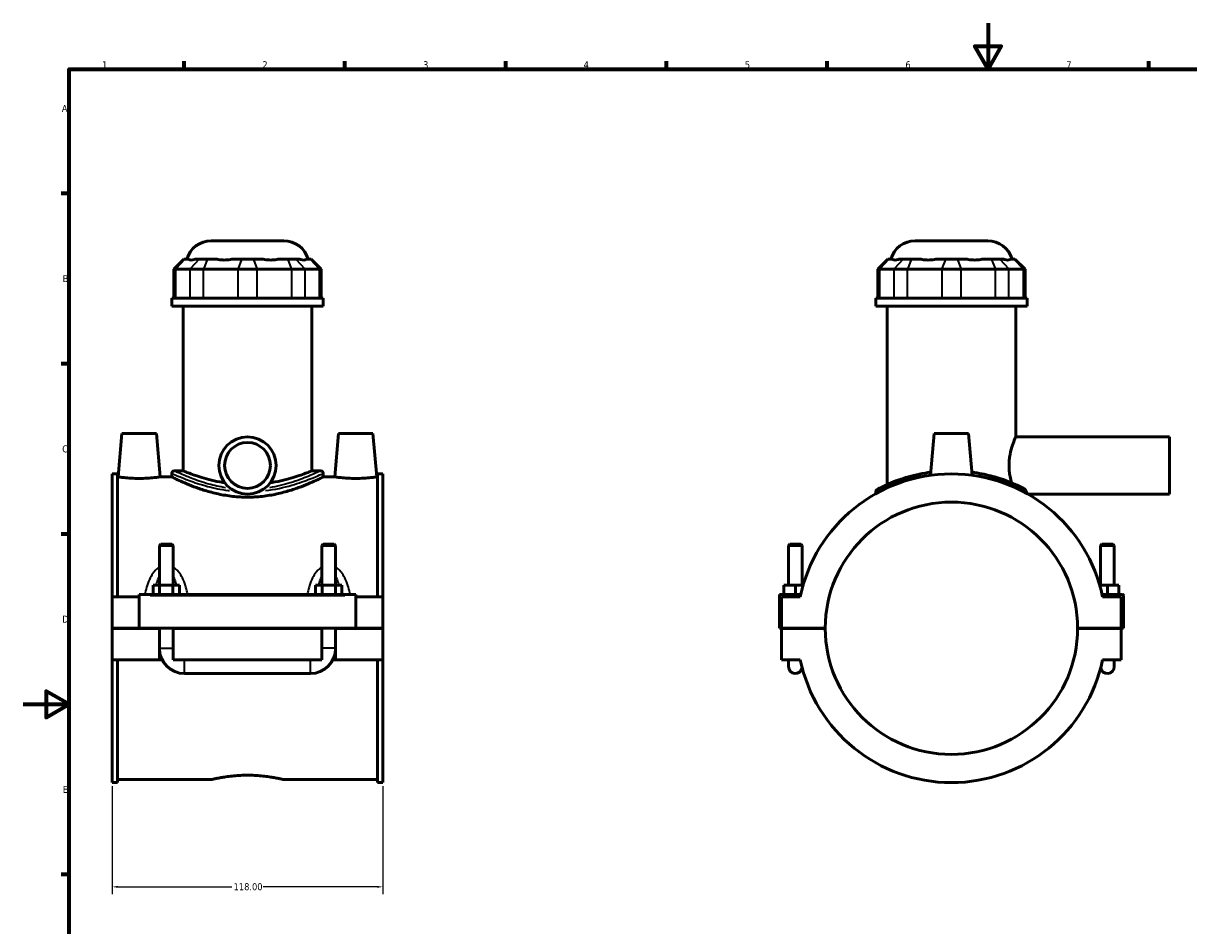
# Model space of a CAD drawing. Header units: millimetres. Extents: x 0 to 898, y -421 to 956.
# Tile 4 of 6: x 0 to 508, y 200 to 594. Entities that reach past the tile are written whole.
import ezdxf

# ---------------------------------------------------------------- set-up
doc = ezdxf.new("R2010")
doc.units = ezdxf.units.MM
for name, color, linetype, lineweight in [('Border (ANSI)', 7, 'Continuous', 70), ('Dimension (ANSI)', 7, 'Continuous', 25), ('Visible (ANSI)', 7, 'Continuous', 50), ('Visible Narrow (ANSI)', 7, 'Continuous', 35)]:
    doc.layers.add(name, color=color, linetype=linetype, lineweight=lineweight)
doc.styles.add('Note Text (ANSI)', font='tahoma.ttf')
doc.dimstyles.new('Default - mm (ANSI)', dxfattribs={"dimtxt": 3.048, "dimasz": 2.5, "dimexe": 3.175, "dimexo": 1.6002, "dimgap": 0.8, "dimtad": 0, "dimtoh": 1, "dimrnd": 1e-08, "dimzin": 4, "dimdsep": 46, "dimtxsty": 'Note Text (ANSI)', "dimcen": 0.09, "dimdle": 10, "dimclrd": 256, "dimclre": 256, "dimclrt": 230, "dimadec": 1, "dimazin": 1, "dimtfac": 1, "dimtofl": 0, "dimtmove": 0, "dimatfit": 3, "dimfxl": 1, "dimtolj": 1, "dimtzin": 4, "dimlwd": -1, "dimlwe": -1, "dimarcsym": 0})

# ---------------------------------------------------------------- blocks, each defined once
blk = doc.blocks.new('Borders Default Border')
at = {"layer": 'Border (ANSI)'}
for p, q in [((70.08, 574), (70.08, 577.45)), ((140.17, 574), (140.17, 577.45)), ((210.25, 574), (210.25, 577.45)), ((280.33, 574), (280.33, 577.45)), ((350.42, 574), (350.42, 577.45)), ((490.58, 574), (490.58, 577.45)), ((20, 519.75), (16.55, 519.75)), ((20, 445.5), (16.55, 445.5)), ((20, 371.25), (16.55, 371.25)), ((20, 222.75), (16.55, 222.75))]:
    blk.add_line(p, q, dxfattribs=at)
at = {"layer": 'Border (ANSI)', "flags": 128}
for points in [[(420.5, 594), (420.5, 574), (414.73, 584), (426.27, 584), (420.5, 574)], [(20, 20), (20, 574), (821, 574), (821, 20), (20, 20)], [(0, 297), (20, 297), (10, 302.77), (10, 291.23), (20, 297)]]:
    blk.add_lwpolyline(points, dxfattribs=at)
at = {"layer": 'Border (ANSI)', "color": 230, "true_color": 0xff0080, "char_height": 3.05, "attachment_point": 7, "style": 'Note Text (ANSI)'}
for s, insert in [('1', (34.35, 574.4)), ('2', (104.2, 574.4)), ('3', (174.26, 574.34)), ('4', (244.23, 574.4)), ('5', (314.48, 574.34)), ('6', (384.49, 574.34)), ('7', (454.6, 574.4)), ('A', (16.78, 555.35)), ('B', (17.15, 481.1)), ('C', (16.95, 406.8)), ('D', (16.96, 332.6)), ('E', (17.21, 258.35))]:
    blk.add_mtext(s, dxfattribs=dict(at, insert=insert))
blk = doc.blocks.new('*D8')
at = {"layer": 'Defpoints', "color": 0, "transparency": 16777216}
for p in [(38.72, 262.85), (156.72, 262.85), (156.72, 217.38)]:
    blk.add_point(p, dxfattribs=at)
at = {"layer": 'Dimension (ANSI)', "transparency": 16777216}
for p, q in [((38.72, 261.25), (38.72, 214.2)), ((156.72, 261.25), (156.72, 214.2)), ((41.22, 217.38), (90.88, 217.38)), ((154.22, 217.38), (104.56, 217.38))]:
    blk.add_line(p, q, dxfattribs=at)
for points in [[(41.22, 217.8), (41.22, 216.96), (38.72, 217.38)], [(154.22, 217.8), (154.22, 216.96), (156.72, 217.38)]]:
    blk.add_solid(points, dxfattribs=at)
at = {"layer": 'Dimension (ANSI)', "color": 230, "true_color": 0xff0080, "transparency": 16777216, "insert": (91.68, 218.97), "char_height": 3.048, "attachment_point": 1, "style": 'Note Text (ANSI)'}
blk.add_mtext('\\A1;118.00', dxfattribs=at)

msp = doc.modelspace()

# ---------------------------------------------------------------- linework, layer by layer
at = {"layer": 'Visible (ANSI)'}
for p, q in [((81.893, 499.167), (113.538, 499.167)), ((388.709, 499.167), (420.354, 499.167)), ((70.022, 491.187), (65.622, 486.787)), ((70.022, 491.187), (70.524, 491.187)), ((72.065, 491.187), (70.524, 491.187)), ((76.702, 491.187), (75.162, 491.187)), ((76.702, 491.187), (80.274, 491.187)), ((83.993, 491.187), (80.274, 491.187)), ((95.19, 491.187), (91.47, 491.187)), ((95.19, 491.187), (100.241, 491.187)), ((103.96, 491.187), (100.241, 491.187)), ((115.156, 491.187), (111.437, 491.187)), ((115.156, 491.187), (118.728, 491.187)), ((120.269, 491.187), (118.728, 491.187)), ((124.907, 491.187), (123.366, 491.187)), ((124.907, 491.187), (125.409, 491.187)), ((125.409, 491.187), (129.809, 486.787)), ((376.838, 491.187), (372.438, 486.787)), ((376.838, 491.187), (377.34, 491.187)), ((378.88, 491.187), (377.34, 491.187)), ((383.518, 491.187), (381.978, 491.187)), ((383.518, 491.187), (387.09, 491.187)), ((390.809, 491.187), (387.09, 491.187)), ((402.006, 491.187), (398.286, 491.187)), ((402.006, 491.187), (407.057, 491.187)), ((410.776, 491.187), (407.057, 491.187)), ((421.972, 491.187), (418.253, 491.187)), ((421.972, 491.187), (425.544, 491.187)), ((427.085, 491.187), (425.544, 491.187)), ((431.723, 491.187), (430.182, 491.187)), ((431.723, 491.187), (432.225, 491.187)), ((432.225, 491.187), (436.625, 486.787)), ((66.459, 486.787), (65.622, 486.787)), ((65.622, 486.787), (65.622, 474.087)), ((66.459, 486.787), (72.637, 486.787)), ((78.59, 486.787), (72.637, 486.787)), ((78.59, 486.787), (93.506, 486.787)), ((101.925, 486.787), (93.506, 486.787)), ((101.925, 486.787), (116.84, 486.787)), ((122.793, 486.787), (116.84, 486.787)), ((122.793, 486.787), (128.972, 486.787)), ((129.809, 486.787), (128.972, 486.787)), ((129.809, 486.787), (129.809, 474.087)), ((373.275, 486.787), (372.438, 486.787)), ((372.438, 486.787), (372.438, 474.087)), ((373.275, 486.787), (379.453, 486.787)), ((385.406, 486.787), (379.453, 486.787)), ((385.406, 486.787), (400.322, 486.787)), ((408.741, 486.787), (400.322, 486.787)), ((408.741, 486.787), (423.656, 486.787)), ((429.609, 486.787), (423.656, 486.787)), ((429.609, 486.787), (435.788, 486.787)), ((436.625, 486.787), (435.788, 486.787)), ((436.625, 486.787), (436.625, 474.087)), ((130.715, 474.087), (64.715, 474.087)), ((64.715, 470.667), (64.715, 474.087)), ((130.715, 470.667), (130.715, 474.087)), ((437.531, 474.087), (371.531, 474.087)), ((371.531, 470.667), (371.531, 474.087)), ((437.531, 470.667), (437.531, 474.087)), ((130.715, 470.667), (64.715, 470.667)), ((69.665, 398.807), (69.665, 470.667)), ((125.765, 398.807), (125.765, 470.667)), ((437.531, 470.667), (371.531, 470.667)), ((376.481, 392.814), (376.481, 470.667)), ((432.581, 413.667), (432.581, 470.667)), ((43.015, 415.167), (41.353, 396.167)), ((58.015, 415.167), (43.015, 415.167)), ((58.015, 415.167), (59.678, 396.167)), ((137.415, 415.167), (135.753, 396.167)), ((137.415, 415.167), (152.415, 415.167)), ((152.415, 415.167), (154.078, 396.167)), ((397.031, 415.167), (395.43, 396.869)), ((412.031, 415.167), (397.031, 415.167)), ((412.031, 415.167), (413.632, 396.869)), ((432.581, 413.667), (499.531, 413.667)), ((499.531, 388.667), (499.531, 413.667)), ((38.715, 397.487), (38.715, 343.917)), ((38.715, 397.487), (41.075, 397.487)), ((41.075, 343.917), (41.075, 397.487)), ((64.715, 397.707), (64.715, 396.167)), ((65.815, 398.807), (69.665, 398.807)), ((125.765, 398.807), (129.615, 398.807)), ((130.715, 397.707), (130.715, 396.167)), ((154.355, 343.917), (154.355, 397.487)), ((154.355, 397.487), (156.715, 397.487)), ((156.715, 397.487), (156.715, 343.917)), ((41.353, 396.167), (41.075, 396.167)), ((64.715, 396.167), (59.678, 396.167)), ((135.753, 396.167), (130.715, 396.167)), ((154.355, 396.167), (154.078, 396.167)), ((371.531, 389.699), (371.531, 388.844)), ((437.844, 388.667), (499.531, 388.667)), ((59.915, 366.884), (59.315, 366.284)), ((65.315, 366.284), (59.315, 366.284)), ((59.315, 366.284), (59.315, 348.917)), ((59.915, 366.884), (64.715, 366.884)), ((64.715, 366.884), (65.315, 366.284)), ((65.315, 366.284), (65.315, 348.917)), ((130.715, 366.884), (130.115, 366.284)), ((136.115, 366.284), (130.115, 366.284)), ((130.115, 348.917), (130.115, 366.284)), ((130.715, 366.884), (135.515, 366.884)), ((135.515, 366.884), (136.115, 366.284)), ((136.115, 348.917), (136.115, 366.284)), ((334.131, 366.884), (333.531, 366.284)), ((333.531, 366.284), (339.531, 366.284)), ((333.531, 348.917), (333.531, 366.284)), ((338.931, 366.884), (334.131, 366.884)), ((338.931, 366.884), (339.531, 366.284)), ((339.531, 348.917), (339.531, 366.284)), ((470.131, 366.884), (469.531, 366.284)), ((475.531, 366.284), (469.531, 366.284)), ((469.531, 366.284), (469.531, 348.917)), ((470.131, 366.884), (474.931, 366.884)), ((474.931, 366.884), (475.531, 366.284)), ((475.531, 366.284), (475.531, 348.917)), ((56.542, 344.917), (56.542, 348.917)), ((56.542, 348.917), (59.429, 348.917)), ((59.429, 344.917), (59.429, 348.917)), ((59.429, 348.917), (65.202, 348.917)), ((65.202, 344.917), (65.202, 348.917)), ((65.202, 348.917), (68.089, 348.917)), ((68.089, 344.917), (68.089, 348.917)), ((127.342, 348.917), (130.229, 348.917)), ((127.342, 344.917), (127.342, 348.917)), ((130.229, 344.917), (130.229, 348.917)), ((130.229, 348.917), (136.002, 348.917)), ((136.002, 344.917), (136.002, 348.917)), ((136.002, 348.917), (138.889, 348.917)), ((138.889, 344.917), (138.889, 348.917)), ((336.531, 348.917), (331.531, 348.917)), ((331.531, 344.917), (331.531, 348.917)), ((339.875, 348.917), (336.531, 348.917)), ((336.531, 344.917), (336.531, 348.917)), ((469.187, 348.917), (472.531, 348.917)), ((472.531, 344.917), (472.531, 348.917)), ((472.531, 348.917), (477.531, 348.917)), ((477.531, 344.917), (477.531, 348.917)), ((50.515, 343.917), (38.715, 343.917)), ((38.715, 330.217), (38.715, 343.917)), ((50.515, 344.417), (50.515, 344.917)), ((144.915, 344.917), (50.515, 344.917)), ((50.515, 330.217), (50.515, 344.417)), ((144.915, 344.917), (144.915, 344.417)), ((144.915, 344.417), (144.915, 330.217)), ((156.715, 343.917), (144.915, 343.917)), ((156.715, 343.917), (156.715, 330.217)), ((329.531, 344.917), (338.847, 344.917)), ((329.531, 330.217), (329.531, 344.917)), ((338.63, 343.917), (330.531, 343.917)), ((330.531, 343.917), (330.531, 330.217)), ((479.031, 344.917), (470.215, 344.917)), ((478.531, 343.917), (470.432, 343.917)), ((478.531, 330.217), (478.531, 343.917)), ((479.531, 330.217), (479.531, 344.417)), ((38.715, 330.217), (50.515, 330.217)), ((144.915, 330.217), (50.515, 330.217)), ((59.315, 330.217), (59.315, 330.117)), ((65.315, 330.217), (65.315, 330.117)), ((130.115, 330.117), (130.115, 330.217)), ((136.115, 330.117), (136.115, 330.217)), ((144.915, 330.217), (156.715, 330.217)), ((330.531, 330.217), (329.531, 330.217)), ((330.531, 330.217), (349.531, 330.217)), ((333.531, 330.117), (333.531, 330.217)), ((339.531, 330.117), (339.531, 330.217)), ((459.531, 330.217), (478.531, 330.217)), ((469.531, 330.217), (469.531, 330.117)), ((475.531, 330.217), (475.531, 330.117)), ((478.531, 330.217), (479.531, 330.217)), ((38.715, 316.417), (38.715, 330.117)), ((59.315, 330.117), (38.715, 330.117)), ((59.315, 316.417), (59.315, 330.117)), ((65.315, 330.117), (65.315, 316.417)), ((130.115, 330.117), (65.315, 330.117)), ((130.115, 316.417), (130.115, 330.117)), ((136.115, 330.117), (136.115, 316.417)), ((156.715, 330.117), (136.115, 330.117)), ((156.715, 330.117), (156.715, 316.417)), ((330.531, 330.117), (330.531, 316.417)), ((349.531, 330.117), (330.531, 330.117)), ((478.531, 330.117), (459.531, 330.117)), ((478.531, 316.417), (478.531, 330.117)), ((59.315, 316.417), (38.715, 316.417)), ((38.715, 316.417), (38.715, 262.847)), ((41.075, 262.847), (41.075, 316.417)), ((60.517, 316.417), (59.315, 316.417)), ((130.115, 316.417), (65.315, 316.417)), ((136.115, 316.417), (134.913, 316.417)), ((156.715, 316.417), (136.115, 316.417)), ((154.355, 262.847), (154.355, 316.417)), ((156.715, 316.417), (156.715, 262.847)), ((330.531, 316.417), (338.63, 316.417)), ((333.531, 316.417), (333.531, 313.417)), ((470.432, 316.417), (478.531, 316.417)), ((475.531, 313.417), (475.531, 316.417)), ((70.315, 310.417), (125.115, 310.417)), ((82.035, 264.167), (41.075, 264.167)), ((154.355, 264.167), (113.395, 264.167)), ((38.715, 262.847), (41.075, 262.847)), ((154.355, 262.847), (156.715, 262.847))]:
    msp.add_line(p, q, dxfattribs=at)
for radius in [12.5, 10]:
    msp.add_circle((97.715, 401.167), radius, dxfattribs=at)
for centre, radius, start, end in [((81.893, 488.167), 11, 90, 164.06507), ((113.538, 488.167), 11, 15.93493, 90), ((388.709, 488.167), 11, 90, 164.06507), ((420.354, 488.167), 11, 15.93493, 90), ((65.815, 397.707), 1.1, 90, 180), ((129.615, 397.707), 1.1, 0, 90), ((404.531, 330.167), 67.32, 11.7855, 168.2145), ((372.631, 389.699), 1.1, 118.18452, 180), ((404.531, 330.167), 55, 0.05209, 179.94791), ((479.031, 344.417), 0.5, 0, 90), ((404.531, 330.167), 55, 180.05209, 359.94791), ((70.315, 321.417), 11, 180, 270), ((125.115, 321.417), 11, 270, 0), ((404.531, 330.167), 67.32, 191.7855, 348.2145), ((336.531, 313.417), 3, 180, 349.0821), ((472.531, 313.417), 3, 190.9179, 0)]:
    msp.add_arc(centre, radius, start, end, dxfattribs=at)
for points, knots in [([(72.065, 491.187), (72.131, 491.107), (72.211, 491.038), (72.543, 490.831), (72.867, 490.763), (73.221, 490.763), (73.576, 490.763), (74.026, 490.831), (74.739, 491.038), (74.947, 491.107), (75.162, 491.187)], [4.45870578, 4.45870578, 4.45870578, 4.45870578, 4.56597929, 4.56597929, 4.84390204, 4.84390204, 4.84390204, 5.1218248, 5.1218248, 5.22909831, 5.22909831, 5.22909831, 5.22909831]), ([(83.993, 491.187), (84.302, 491.107), (84.623, 491.038), (85.806, 490.831), (86.714, 490.763), (87.57, 490.763), (88.426, 490.763), (89.386, 490.831), (90.726, 491.038), (91.101, 491.107), (91.47, 491.187)], [4.45870578, 4.45870578, 4.45870578, 4.45870578, 4.56597929, 4.56597929, 4.84390204, 4.84390204, 4.84390204, 5.1218248, 5.1218248, 5.22909831, 5.22909831, 5.22909831, 5.22909831]), ([(103.96, 491.187), (104.33, 491.107), (104.704, 491.038), (106.045, 490.831), (107.005, 490.763), (107.861, 490.763), (108.717, 490.763), (109.625, 490.831), (110.807, 491.038), (111.129, 491.107), (111.437, 491.187)], [4.45870578, 4.45870578, 4.45870578, 4.45870578, 4.56597929, 4.56597929, 4.84390204, 4.84390204, 4.84390204, 5.1218248, 5.1218248, 5.22909831, 5.22909831, 5.22909831, 5.22909831]), ([(120.269, 491.187), (120.483, 491.107), (120.691, 491.038), (121.405, 490.831), (121.855, 490.763), (122.209, 490.763), (122.564, 490.763), (122.888, 490.831), (123.219, 491.038), (123.3, 491.107), (123.366, 491.187)], [4.45870578, 4.45870578, 4.45870578, 4.45870578, 4.56597929, 4.56597929, 4.84390204, 4.84390204, 4.84390204, 5.1218248, 5.1218248, 5.22909831, 5.22909831, 5.22909831, 5.22909831]), ([(378.88, 491.187), (378.947, 491.107), (379.027, 491.038), (379.359, 490.831), (379.683, 490.763), (380.037, 490.763), (380.392, 490.763), (380.841, 490.831), (381.555, 491.038), (381.763, 491.107), (381.978, 491.187)], [4.45870578, 4.45870578, 4.45870578, 4.45870578, 4.56597929, 4.56597929, 4.84390204, 4.84390204, 4.84390204, 5.1218248, 5.1218248, 5.22909831, 5.22909831, 5.22909831, 5.22909831]), ([(390.809, 491.187), (391.118, 491.107), (391.439, 491.038), (392.621, 490.831), (393.53, 490.763), (394.386, 490.763), (395.241, 490.763), (396.201, 490.831), (397.542, 491.038), (397.917, 491.107), (398.286, 491.187)], [4.45870578, 4.45870578, 4.45870578, 4.45870578, 4.56597929, 4.56597929, 4.84390204, 4.84390204, 4.84390204, 5.1218248, 5.1218248, 5.22909831, 5.22909831, 5.22909831, 5.22909831]), ([(410.776, 491.187), (411.146, 491.107), (411.52, 491.038), (412.861, 490.831), (413.821, 490.763), (414.677, 490.763), (415.533, 490.763), (416.441, 490.831), (417.623, 491.038), (417.945, 491.107), (418.253, 491.187)], [4.45870578, 4.45870578, 4.45870578, 4.45870578, 4.56597929, 4.56597929, 4.84390204, 4.84390204, 4.84390204, 5.1218248, 5.1218248, 5.22909831, 5.22909831, 5.22909831, 5.22909831]), ([(427.085, 491.187), (427.299, 491.107), (427.507, 491.038), (428.221, 490.831), (428.671, 490.763), (429.025, 490.763), (429.38, 490.763), (429.704, 490.831), (430.035, 491.038), (430.115, 491.107), (430.182, 491.187)], [4.45870578, 4.45870578, 4.45870578, 4.45870578, 4.56597929, 4.56597929, 4.84390204, 4.84390204, 4.84390204, 5.1218248, 5.1218248, 5.22909831, 5.22909831, 5.22909831, 5.22909831]), ([(430.758, 393.599), (430.518, 394.429), (430.286, 395.362), (429.955, 397.121), (429.838, 397.924), (429.681, 399.549), (429.642, 400.37), (429.642, 401.965), (429.681, 402.786), (429.838, 404.41), (429.955, 405.214), (430.389, 407.518), (430.788, 408.908), (431.516, 411.103), (431.897, 412.062), (432.299, 413.024), (432.405, 413.268), (432.546, 413.59), (432.581, 413.667), (432.581, 413.667)], [3.0386685, 3.0386685, 3.0386685, 3.0386685, 3.3475503, 3.3475503, 3.5868832, 3.5868832, 3.826216, 3.826216, 4.0655489, 4.0655489, 4.3048818, 4.3048818, 4.7835475, 4.7835475, 5.2614358, 5.2614358, 5.5003799, 5.5003799, 5.7393241, 5.7393241, 5.7393241, 5.7393241]), ([(87.767, 393.599), (87.484, 393.644), (87.202, 393.69), (85.199, 394.03), (83.552, 394.379), (80.51, 395.117), (79.115, 395.507), (76.648, 396.251), (75.488, 396.634), (73.435, 397.348), (72.543, 397.679), (71.105, 398.228), (70.558, 398.447), (69.838, 398.736), (69.665, 398.807), (69.665, 398.807)], [0.984239, 0.984239, 0.984239, 0.984239, 1.07095, 1.07095, 1.606425, 1.606425, 2.1419, 2.1419, 2.6767805, 2.6767805, 3.211661, 3.211661, 3.7465414, 3.7465414, 4.2814219, 4.2814219, 4.2814219, 4.2814219]), ([(125.765, 398.807), (125.765, 398.807), (125.593, 398.736), (124.872, 398.447), (124.325, 398.228), (122.887, 397.679), (121.995, 397.348), (119.943, 396.634), (118.783, 396.251), (116.315, 395.507), (114.921, 395.117), (111.879, 394.379), (110.231, 394.03), (108.228, 393.69), (107.947, 393.644), (107.664, 393.599)], [12.8442658, 12.8442658, 12.8442658, 12.8442658, 13.3791463, 13.3791463, 13.9140267, 13.9140267, 14.4489072, 14.4489072, 14.9837877, 14.9837877, 15.5192627, 15.5192627, 16.0547377, 16.0547377, 16.1414487, 16.1414487, 16.1414487, 16.1414487]), ([(154.078, 396.167), (154.078, 396.167), (153.85, 396.134), (152.922, 396.013), (152.222, 395.928), (150.602, 395.765), (149.571, 395.678), (147.307, 395.555), (146.074, 395.52), (144.915, 395.52)], [4.1602414, 4.1602414, 4.1602414, 4.1602414, 4.5061204, 4.5061204, 4.8519994, 4.8519994, 5.1994945, 5.1994945, 5.5469896, 5.5469896, 5.5469896, 5.5469896]), ([(395.55, 398.216), (393.838, 397.99), (392.173, 397.705), (387.209, 396.675), (384.156, 395.772), (378.296, 393.69), (375.739, 392.503), (373.431, 391.362), (372.913, 391.092), (372.268, 390.753), (372.113, 390.67), (372.112, 390.67)], [16.0895556, 16.0895556, 16.0895556, 16.0895556, 16.6172098, 16.6172098, 17.7334193, 17.7334193, 19.1330705, 19.1330705, 19.7221165, 19.7221165, 20.2608427, 20.2608427, 20.2608427, 20.2608427]), ([(436.05, 391.143), (435.991, 391.173), (435.93, 391.205), (435.032, 391.666), (433.731, 392.314), (430.18, 393.867), (427.849, 394.788), (424.071, 395.977), (422.94, 396.304), (419.219, 397.269), (416.436, 397.829), (413.513, 398.216)], [10.8825414, 10.8825414, 10.8825414, 10.8825414, 10.9565871, 10.9565871, 11.9203279, 11.9203279, 12.9803275, 12.9803275, 13.4003602, 13.4003602, 14.3016859, 14.3016859, 14.3016859, 14.3016859]), ([(50.515, 395.52), (49.357, 395.52), (48.124, 395.555), (45.859, 395.678), (44.829, 395.765), (43.209, 395.928), (42.509, 396.013), (41.581, 396.134), (41.353, 396.167), (41.353, 396.167)], [2.7734932, 2.7734932, 2.7734932, 2.7734932, 3.1209883, 3.1209883, 3.4684834, 3.4684834, 3.8143624, 3.8143624, 4.1602414, 4.1602414, 4.1602414, 4.1602414]), ([(59.678, 396.167), (59.678, 396.167), (59.449, 396.134), (58.518, 396.013), (57.817, 395.927), (56.194, 395.765), (55.165, 395.678), (52.903, 395.555), (51.672, 395.52), (50.515, 395.52)], [6.9337362, 6.9337362, 6.9337362, 6.9337362, 7.2801736, 7.2801736, 7.626611, 7.626611, 7.9735469, 7.9735469, 8.3204828, 8.3204828, 8.3204828, 8.3204828]), ([(97.715, 387.325), (95.598, 387.325), (93.425, 387.446), (89.129, 387.927), (87.007, 388.286), (82.957, 389.167), (81.025, 389.688), (77.46, 390.784), (75.827, 391.358), (72.939, 392.45), (71.578, 393.008), (69.169, 394.048), (68.119, 394.529), (66.423, 395.326), (65.775, 395.643), (64.921, 396.064), (64.715, 396.167), (64.715, 396.167)], [0, 0, 0, 0, 0.6351101, 0.6351101, 1.2702202, 1.2702202, 1.9053302, 1.9053302, 2.5404403, 2.5404403, 3.1738191, 3.1738191, 3.8071978, 3.8071978, 4.4405765, 4.4405765, 5.0739553, 5.0739553, 5.0739553, 5.0739553]), ([(130.715, 396.167), (130.715, 396.167), (130.509, 396.064), (129.656, 395.643), (129.008, 395.326), (127.312, 394.529), (126.262, 394.048), (123.852, 393.008), (122.492, 392.45), (119.604, 391.358), (117.97, 390.784), (114.405, 389.688), (112.474, 389.167), (108.424, 388.286), (106.302, 387.927), (102.006, 387.446), (99.832, 387.325), (97.715, 387.325)], [15.2218659, 15.2218659, 15.2218659, 15.2218659, 15.8552446, 15.8552446, 16.4886233, 16.4886233, 17.1220021, 17.1220021, 17.7553808, 17.7553808, 18.3904909, 18.3904909, 19.025601, 19.025601, 19.6607111, 19.6607111, 20.2958212, 20.2958212, 20.2958212, 20.2958212]), ([(144.915, 395.52), (143.759, 395.52), (142.527, 395.555), (140.266, 395.678), (139.236, 395.765), (137.614, 395.927), (136.912, 396.013), (135.982, 396.134), (135.753, 396.167), (135.753, 396.167)], [0, 0, 0, 0, 0.3469359, 0.3469359, 0.6938718, 0.6938718, 1.0403092, 1.0403092, 1.3867466, 1.3867466, 1.3867466, 1.3867466]), ([(437.072, 389.935), (436.979, 390.206), (436.819, 390.475), (436.474, 390.856), (436.316, 390.987), (436.118, 391.106), (436.085, 391.125), (436.05, 391.143)], [-0.18938982, -0.18938982, -0.18938982, -0.18938982, -0.08467404, -0.08467404, -0.01369727, -0.01369727, 0, 0, 0, 0]), ([(437.445, 388.895), (437.385, 389.055), (437.296, 389.299), (437.146, 389.724), (437.11, 389.826), (437.072, 389.935)], [5.94427729, 5.94427729, 5.94427729, 5.94427729, 6.18851757, 6.18851757, 6.2595703, 6.2595703, 6.2595703, 6.2595703]), ([(82.035, 264.167), (82.035, 264.167), (82.13, 264.19), (82.529, 264.283), (82.833, 264.353), (83.634, 264.53), (84.132, 264.636), (85.282, 264.865), (85.934, 264.987), (87.322, 265.224), (88.106, 265.346), (89.815, 265.578), (90.739, 265.686), (92.67, 265.866), (93.677, 265.938), (95.706, 266.034), (96.727, 266.057), (97.715, 266.057)], [7.1171296, 7.1171296, 7.1171296, 7.1171296, 7.4136599, 7.4136599, 7.7101901, 7.7101901, 8.0067204, 8.0067204, 8.3032506, 8.3032506, 8.5998145, 8.5998145, 8.8963784, 8.8963784, 9.1929423, 9.1929423, 9.4895061, 9.4895061, 9.4895061, 9.4895061]), ([(97.715, 266.057), (98.704, 266.057), (99.725, 266.034), (101.753, 265.938), (102.761, 265.866), (104.691, 265.686), (105.616, 265.578), (107.325, 265.346), (108.109, 265.224), (109.497, 264.987), (110.148, 264.865), (111.298, 264.636), (111.797, 264.53), (112.598, 264.353), (112.902, 264.283), (113.3, 264.19), (113.395, 264.167), (113.395, 264.167)], [0, 0, 0, 0, 0.2965639, 0.2965639, 0.5931278, 0.5931278, 0.8896916, 0.8896916, 1.1862555, 1.1862555, 1.4827858, 1.4827858, 1.779316, 1.779316, 2.0758463, 2.0758463, 2.3723765, 2.3723765, 2.3723765, 2.3723765])]:
    msp.add_open_spline(points, degree=3, knots=knots, dxfattribs=at)
at = {"layer": 'Visible Narrow (ANSI)'}
for p, q in [((70.321, 490.967), (66.662, 487.007)), ((76.499, 490.967), (72.84, 487.007)), ((80.19, 490.967), (78.674, 487.007)), ((95.105, 490.967), (93.59, 487.007)), ((100.325, 490.967), (101.841, 487.007)), ((115.241, 490.967), (116.756, 487.007)), ((118.932, 490.967), (122.59, 487.007)), ((125.11, 490.967), (128.768, 487.007)), ((377.137, 490.967), (373.478, 487.007)), ((383.315, 490.967), (379.656, 487.007)), ((387.006, 490.967), (385.49, 487.007)), ((401.921, 490.967), (400.406, 487.007)), ((407.141, 490.967), (408.657, 487.007)), ((422.057, 490.967), (423.572, 487.007)), ((425.748, 490.967), (429.406, 487.007)), ((431.926, 490.967), (435.584, 487.007)), ((66.459, 474.722), (66.459, 486.152)), ((72.637, 486.152), (72.637, 474.722)), ((78.59, 474.722), (78.59, 486.152)), ((93.506, 486.152), (93.506, 474.722)), ((101.925, 474.722), (101.925, 486.152)), ((116.84, 486.152), (116.84, 474.722)), ((122.793, 474.722), (122.793, 486.152)), ((128.972, 486.152), (128.972, 474.722)), ((373.275, 474.722), (373.275, 486.152)), ((379.453, 486.152), (379.453, 474.722)), ((385.406, 474.722), (385.406, 486.152)), ((400.322, 486.152), (400.322, 474.722)), ((408.741, 474.722), (408.741, 486.152)), ((423.656, 486.152), (423.656, 474.722)), ((429.609, 474.722), (429.609, 486.152)), ((435.788, 486.152), (435.788, 474.722)), ((55.235, 344.417), (140.195, 344.417)), ((59.352, 321.417), (65.278, 321.417)), ((136.078, 321.417), (130.152, 321.417)), ((70.315, 310.454), (70.315, 316.38)), ((125.115, 310.454), (125.115, 316.38))]:
    msp.add_line(p, q, dxfattribs=at)
for points, knots in [([(64.801, 397.667), (64.905, 397.62), (65.107, 397.529), (66.208, 397.035), (67.702, 396.368), (70.514, 395.244), (71.345, 394.922), (74.512, 393.752), (77.218, 392.847), (83.013, 391.318), (86.051, 390.68), (89.478, 390.229), (89.707, 390.2), (89.936, 390.172)], [-14.9689033, -14.9689033, -14.9689033, -14.9689033, -14.5442874, -14.5442874, -13.4003602, -13.4003602, -12.9803275, -12.9803275, -11.9203279, -11.9203279, -10.9565871, -10.9565871, -10.8880031, -10.8880031, -10.8880031, -10.8880031]), ([(88.18, 391.44), (85.583, 391.858), (83.111, 392.423), (77.901, 393.867), (75.286, 394.788), (72.224, 395.977), (71.421, 396.304), (68.703, 397.446), (67.258, 398.124), (66.187, 398.629), (65.989, 398.723), (65.89, 398.77)], [11.0981953, 11.0981953, 11.0981953, 11.0981953, 11.9203279, 11.9203279, 12.9803275, 12.9803275, 13.4003602, 13.4003602, 14.5442874, 14.5442874, 14.9799661, 14.9799661, 14.9799661, 14.9799661]), ([(105.494, 390.173), (109.661, 390.679), (113.574, 391.561), (120.142, 393.457), (122.882, 394.449), (126.804, 395.988), (128.189, 396.584), (129.942, 397.354), (130.441, 397.58), (130.629, 397.667)], [-29.6337043, -29.6337043, -29.6337043, -29.6337043, -28.3862253, -28.3862253, -27.2307454, -27.2307454, -26.3113536, -26.3113536, -25.5527735, -25.5527735, -25.5527735, -25.5527735]), ([(129.54, 398.77), (129.364, 398.685), (128.879, 398.453), (127.173, 397.665), (125.835, 397.06), (122.043, 395.496), (119.395, 394.488), (113.601, 392.729), (110.524, 391.968), (107.249, 391.44)], [25.5417108, 25.5417108, 25.5417108, 25.5417108, 26.3113536, 26.3113536, 27.2307454, 27.2307454, 28.3862253, 28.3862253, 29.4235127, 29.4235127, 29.4235127, 29.4235127]), ([(371.603, 389.737), (371.678, 389.776), (371.812, 389.844), (372.347, 390.116), (372.874, 390.381), (375.224, 391.504), (377.827, 392.672), (383.792, 394.72), (386.899, 395.609), (391.33, 396.498), (392.358, 396.682), (393.408, 396.845)], [-20.0519445, -20.0519445, -20.0519445, -20.0519445, -19.7221165, -19.7221165, -19.1330705, -19.1330705, -17.7334193, -17.7334193, -16.6172098, -16.6172098, -16.2917777, -16.2917777, -16.2917777, -16.2917777]), ([(415.397, 396.884), (417.744, 396.526), (419.985, 396.067), (423.27, 395.244), (424.421, 394.922), (428.266, 393.752), (430.64, 392.847), (434.254, 391.318), (435.578, 390.68), (436.527, 390.21), (436.62, 390.163), (436.706, 390.12)], [-14.1260081, -14.1260081, -14.1260081, -14.1260081, -13.4003602, -13.4003602, -12.9803275, -12.9803275, -11.9203279, -11.9203279, -10.9565871, -10.9565871, -10.8436402, -10.8436402, -10.8436402, -10.8436402]), ([(58.75, 356.444), (58.526, 356.283), (58.309, 356.11), (57.64, 355.519), (57.22, 355.063), (56.251, 353.83), (55.752, 353.011), (54.785, 351.104), (54.349, 349.995), (53.638, 347.799), (53.353, 346.717), (53.111, 345.616)], [-1.8249817, -1.8249817, -1.8249817, -1.8249817, -1.7421187, -1.7421187, -1.5576506, -1.5576506, -1.2755007, -1.2755007, -0.9302686, -0.9302686, -0.6105716, -0.6105716, -0.6105716, -0.6105716]), ([(71.519, 345.616), (71.277, 346.717), (70.993, 347.799), (70.282, 349.995), (69.846, 351.104), (68.879, 353.011), (68.379, 353.83), (67.411, 355.063), (66.991, 355.519), (66.321, 356.11), (66.105, 356.283), (65.88, 356.444)], [-3.805719, -3.805719, -3.805719, -3.805719, -3.486022, -3.486022, -3.1407898, -3.1407898, -2.8586399, -2.8586399, -2.6741718, -2.6741718, -2.5913088, -2.5913088, -2.5913088, -2.5913088]), ([(129.55, 356.444), (129.326, 356.283), (129.109, 356.11), (128.44, 355.519), (128.02, 355.063), (127.051, 353.83), (126.552, 353.011), (125.585, 351.104), (125.149, 349.994), (124.438, 347.799), (124.153, 346.717), (123.911, 345.616)], [-1.8255218, -1.8255218, -1.8255218, -1.8255218, -1.7426572, -1.7426572, -1.558187, -1.558187, -1.2760348, -1.2760348, -0.9307991, -0.9307991, -0.6111117, -0.6111117, -0.6111117, -0.6111117]), ([(142.319, 345.616), (142.077, 346.717), (141.793, 347.799), (141.082, 349.994), (140.646, 351.104), (139.679, 353.011), (139.179, 353.83), (138.211, 355.063), (137.791, 355.519), (137.121, 356.11), (136.905, 356.283), (136.68, 356.444)], [-3.8062591, -3.8062591, -3.8062591, -3.8062591, -3.4865717, -3.4865717, -3.141336, -3.141336, -2.8591838, -2.8591838, -2.6747136, -2.6747136, -2.591849, -2.591849, -2.591849, -2.591849]), ([(57.932, 349.132), (58.039, 349.536), (58.154, 349.933), (58.529, 351.108), (58.817, 351.858), (59.178, 352.588), (59.201, 352.634), (59.224, 352.68)], [1.13619793, 1.13619793, 1.13619793, 1.13619793, 1.27550072, 1.27550072, 1.55765062, 1.55765062, 1.5768692, 1.5768692, 1.5768692, 1.5768692]), ([(65.406, 352.68), (65.43, 352.634), (65.453, 352.588), (65.814, 351.858), (66.102, 351.108), (66.477, 349.933), (66.592, 349.536), (66.698, 349.132)], [2.83942131, 2.83942131, 2.83942131, 2.83942131, 2.85863989, 2.85863989, 3.1407898, 3.1407898, 3.28009259, 3.28009259, 3.28009259, 3.28009259]), ([(128.732, 349.132), (128.839, 349.536), (128.954, 349.933), (129.329, 351.108), (129.617, 351.858), (129.978, 352.588), (130.001, 352.634), (130.024, 352.68)], [1.13673803, 1.13673803, 1.13673803, 1.13673803, 1.27603479, 1.27603479, 1.55818704, 1.55818704, 1.57740935, 1.57740935, 1.57740935, 1.57740935]), ([(136.206, 352.68), (136.23, 352.634), (136.253, 352.588), (136.614, 351.858), (136.902, 351.108), (137.277, 349.933), (137.392, 349.536), (137.498, 349.132)], [2.83996147, 2.83996147, 2.83996147, 2.83996147, 2.85918379, 2.85918379, 3.14133603, 3.14133603, 3.28063279, 3.28063279, 3.28063279, 3.28063279])]:
    msp.add_open_spline(points, degree=3, knots=knots, dxfattribs=at)

# ---------------------------------------------------------------- block references
msp.add_blockref('Borders Default Border', (0, 0))

# ---------------------------------------------------------------- dimensions: what is measured, and where the dimension line sits
at = {"layer": 'Dimension (ANSI)'}
dim = msp.add_linear_dim(base=(156.715, 217.379), p1=(38.715, 262.847), p2=(156.715, 262.847), dimstyle='Default - mm (ANSI)', override={"dimtoh": 0, "dimdec": 2, "dimtp": 0, "dimtm": 0, "dimtdec": 2, "dimatfit": 1}, dxfattribs=at)
dim.commit()
dim.dimension.update_dxf_attribs({"geometry": '*D8', "text_midpoint": (97.715, 217.379), "dimtype": 160})

doc.saveas('drawing.dxf')
